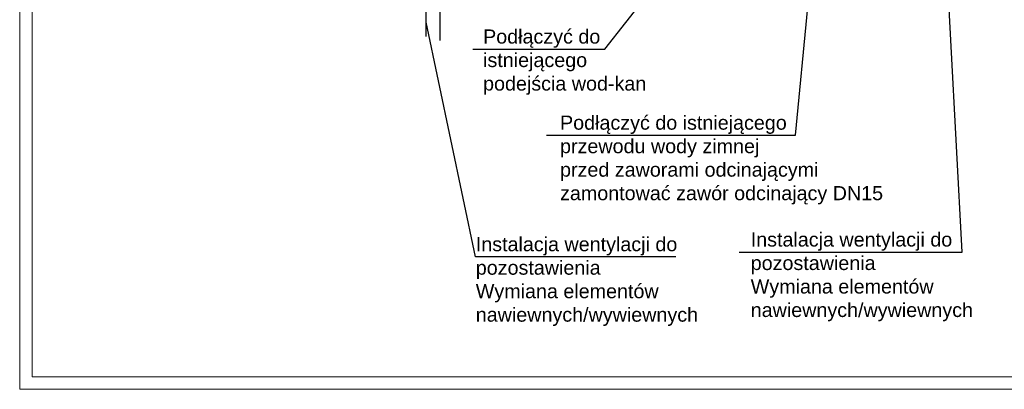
# Model space of a CAD drawing. Header units: millimetres. Extents: x 6904000 to 7075021, y 297772 to 407623.
# Tile 31 of 91: x 6935526 to 6949487, y 392773 to 398019. Entities that reach past the tile are written whole.
import ezdxf

# ---------------------------------------------------------------- set-up
doc = ezdxf.new("R2010")
doc.units = ezdxf.units.MM
doc.layers.add('$went_nawiew', color=150, linetype='Continuous', lineweight=30)
doc.layers.add('_MECH_OPIS', color=7, linetype='Continuous')
doc.layers.add('MCS - PW - 2 piętro (2026.04.21)_do wysłania$0$Obrys powierzchni', color=8, linetype='Continuous', lineweight=9, plot=False)
doc.styles.get("Standard").update_dxf_attribs({"font": 'arial.ttf'})

msp = doc.modelspace()

# ---------------------------------------------------------------- linework, layer by layer
at = {"layer": '$went_nawiew', "ltscale": 1.6}
for p, q in [((6941287.4, 397781.8), (6941287.4, 398182)), ((6941487.4, 397722), (6941487.4, 398182))]:
    msp.add_line(p, q, dxfattribs=at)
at = {"layer": '_MECH_OPIS'}
for points in [[(6945728.4, 394720.2), (6948888.5, 394720.2), (6948646.3, 399237.4)], [(6941953.6, 397600.4), (6943823.7, 397600.4), (6944417.2, 398360.7)], [(6942994.8, 396378.4), (6946524.9, 396378.4), (6946700, 398194.3)], [(6944830.1, 394653.9), (6941990.1, 394653.9), (6941287.4, 397981.9)]]:
    msp.add_lwpolyline(points, dxfattribs=at)
at = {"layer": 'MCS - PW - 2 piętro (2026.04.21)_do wysłania$0$Obrys powierzchni', "ltscale": 1.6}
for points in [[(6935526.2, 407623.2), (6956526.2, 407623.2), (6956526.2, 392773.2), (6935526.2, 392773.2)], [(6935701.2, 407448.2), (6956351.2, 407448.2), (6956351.2, 392948.2), (6935701.2, 392948.2)]]:
    msp.add_lwpolyline(points, close=True, dxfattribs=at)

# ---------------------------------------------------------------- texts
at = {"layer": '_MECH_OPIS', "char_height": 200, "attachment_point": 1}
for s, insert, width in [('Podłączyć do istniejącego podejścia wod-kan\\P', (6942096.7, 397879.7), 2480.444), ('Podłączyć do istniejącego \\Pprzewodu wody zimnej \\Pprzed zaworami odcinającymi\\Pzamontować zawór odcinający DN15', (6943187.8, 396657.6), 6640.297), ('Instalacja wentylacji do pozostawienia\\PWymiana elementów nawiewnych/wywiewnych', (6945891.5, 394999.5), 2986.393), ('Instalacja wentylacji do pozostawienia\\PWymiana elementów nawiewnych/wywiewnych', (6941993.1, 394933.2), 2986.393)]:
    msp.add_mtext(s, dxfattribs=dict(at, insert=insert, width=width))

doc.saveas('drawing.dxf')
